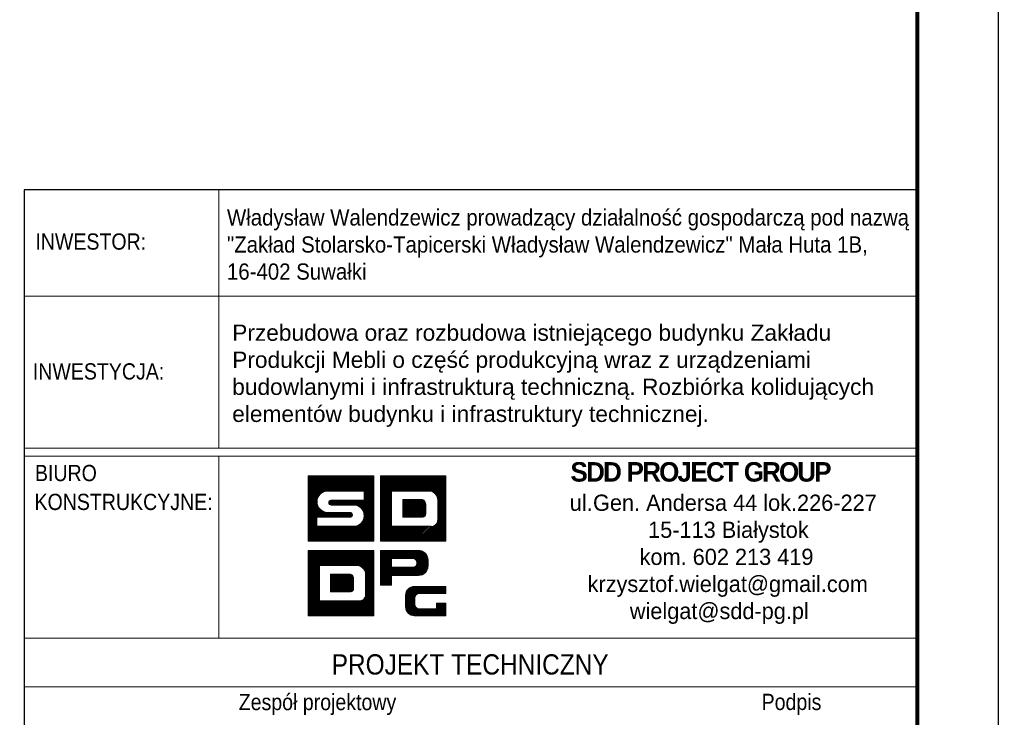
# Model space of a CAD drawing. Header units: millimetres. Extents: x -876 to 136, y 14938 to 15607.
# Tile 29 of 46: x 10 to 131, y 14999 to 15085. Entities that reach past the tile are written whole.
import ezdxf
from ezdxf.enums import TextEntityAlignment as Align

# ---------------------------------------------------------------- set-up
doc = ezdxf.new("R2010")
doc.units = ezdxf.units.MM
doc.header["$LTSCALE"] = 10
for name, color, linetype, lineweight in [('--- widok', 7, 'Continuous', 13), ('_RAMKA', 7, 'Continuous', 35), ('_Tabelka', 7, 'Continuous', 25), ('PS_DIM', 4, 'Continuous', 13)]:
    doc.layers.add(name, color=color, linetype=linetype, lineweight=lineweight)
doc.layers.add('_FORMATKA', color=8, linetype='Continuous', plot=False)
doc.styles.add('gil', font='txt', dxfattribs={"width": 0.9})

# ---------------------------------------------------------------- blocks, each defined once
blk = doc.blocks.new('tabela_rys')
at = {"layer": '_Tabelka', "color": 251, "lineweight": 15}
for p, q in [((45.62, 123.55), (45.62, 91.73)), ((21.62, 110.45), (131.62, 110.45)), ((21.62, 91.73), (131.62, 91.73)), ((21.62, 91.73), (131.62, 91.73)), ((21.62, 91.73), (131.62, 91.73)), ((131.62, 90.73), (21.62, 90.73)), ((45.62, 68.32), (45.62, 90.73)), ((21.62, 68.32), (131.48, 68.32)), ((131.62, 62.32), (21.62, 62.32))]:
    blk.add_line(p, q, dxfattribs=at)
at = {"layer": '_Tabelka', "color": 251, "lineweight": 30}
blk.add_lwpolyline([(131.62, 123.55), (21.62, 123.55), (21.62, 7.77), (131.62, 7.77)], close=True, dxfattribs=at)
at = {"layer": 'PS_DIM', "color": 12, "true_color": 0xc90603}
for p, q in [((56.62, 88.27), (56.68, 88.33)), ((56.62, 88.1), (56.84, 88.33)), ((56.62, 87.93), (57.01, 88.33)), ((56.62, 87.76), (57.18, 88.33)), ((56.62, 87.59), (57.35, 88.33)), ((56.62, 87.43), (57.52, 88.33)), ((56.62, 87.26), (57.69, 88.33)), ((56.62, 87.09), (57.86, 88.33)), ((56.62, 86.92), (58.02, 88.33)), ((56.62, 86.75), (58.19, 88.33)), ((56.62, 86.58), (58.36, 88.33)), ((56.62, 86.42), (58.53, 88.33)), ((56.62, 86.25), (58.7, 88.33)), ((56.62, 86.08), (58.87, 88.33)), ((56.62, 85.91), (59.03, 88.33)), ((56.62, 85.74), (59.2, 88.33)), ((56.62, 85.57), (59.37, 88.33)), ((56.62, 85.41), (59.54, 88.33)), ((56.62, 85.24), (59.71, 88.33)), ((56.62, 85.07), (59.88, 88.33)), ((56.62, 84.9), (60.04, 88.33)), ((56.62, 84.73), (60.21, 88.33)), ((56.62, 88.33), (64.68, 88.33)), ((56.62, 80.27), (56.62, 88.33)), ((58.28, 86.23), (60.38, 88.33)), ((58.6, 86.38), (60.55, 88.33)), ((58.82, 86.43), (60.72, 88.33)), ((59, 86.45), (60.89, 88.33)), ((59.17, 86.45), (61.05, 88.33)), ((59.34, 86.45), (61.22, 88.33)), ((59.51, 86.45), (61.39, 88.33)), ((59.68, 86.45), (61.56, 88.33)), ((59.85, 86.45), (61.73, 88.33)), ((60.01, 86.45), (61.9, 88.33)), ((60.18, 86.45), (62.06, 88.33)), ((60.35, 86.45), (62.23, 88.33)), ((60.52, 86.45), (62.4, 88.33)), ((60.69, 86.45), (62.57, 88.33)), ((60.86, 86.45), (62.74, 88.33)), ((61.02, 86.45), (62.91, 88.33)), ((61.19, 86.45), (63.07, 88.33)), ((61.36, 86.45), (63.24, 88.33)), ((61.53, 86.45), (63.41, 88.33)), ((61.7, 86.45), (63.58, 88.33)), ((61.87, 86.45), (63.75, 88.33)), ((62.04, 86.45), (63.92, 88.33)), ((62.2, 86.45), (64.09, 88.33)), ((62.37, 86.45), (64.25, 88.33)), ((62.54, 86.45), (64.42, 88.33)), ((62.71, 86.45), (64.59, 88.33)), ((62.88, 86.45), (64.68, 88.25)), ((63.05, 86.45), (64.68, 88.08)), ((63.21, 86.45), (64.68, 87.91)), ((63.38, 86.45), (64.68, 87.74)), ((63.51, 86.4), (64.68, 87.58)), ((63.51, 86.23), (64.68, 87.41)), ((64.68, 88.33), (64.68, 80.27)), ((65.5, 88.33), (73.56, 88.33)), ((65.5, 80.27), (65.5, 88.33)), ((65.5, 88.2), (65.63, 88.33)), ((65.5, 88.03), (65.8, 88.33)), ((65.5, 87.86), (65.97, 88.33)), ((65.5, 87.69), (66.14, 88.33)), ((65.5, 87.52), (66.3, 88.33)), ((65.5, 87.35), (66.47, 88.33)), ((65.5, 87.18), (66.64, 88.33)), ((65.5, 87.02), (66.81, 88.33)), ((65.5, 86.85), (66.98, 88.33)), ((65.5, 86.68), (67.15, 88.33)), ((65.5, 86.51), (67.31, 88.33)), ((65.5, 86.34), (67.48, 88.33)), ((65.5, 86.17), (67.65, 88.33)), ((65.5, 86.01), (67.82, 88.33)), ((65.5, 85.84), (67.99, 88.33)), ((65.5, 85.67), (68.16, 88.33)), ((65.5, 85.5), (68.32, 88.33)), ((65.5, 85.33), (68.49, 88.33)), ((65.5, 85.16), (68.66, 88.33)), ((66.95, 86.45), (68.83, 88.33)), ((67.12, 86.45), (69, 88.33)), ((67.28, 86.45), (69.17, 88.33)), ((67.45, 86.45), (69.33, 88.33)), ((67.62, 86.45), (69.5, 88.33)), ((67.79, 86.45), (69.67, 88.33)), ((67.96, 86.45), (69.84, 88.33)), ((68.13, 86.45), (70.01, 88.33)), ((68.29, 86.45), (70.18, 88.33)), ((68.46, 86.45), (70.34, 88.33)), ((68.63, 86.45), (70.51, 88.33)), ((68.8, 86.45), (70.68, 88.33)), ((68.97, 86.45), (70.85, 88.33)), ((69.14, 86.45), (71.02, 88.33)), ((69.31, 86.45), (71.19, 88.33)), ((69.47, 86.45), (71.35, 88.33)), ((69.64, 86.45), (71.52, 88.33)), ((69.81, 86.45), (71.69, 88.33)), ((69.98, 86.45), (71.86, 88.33)), ((70.15, 86.45), (72.03, 88.33)), ((70.32, 86.45), (72.2, 88.33)), ((70.48, 86.45), (72.37, 88.33)), ((70.65, 86.45), (72.53, 88.33)), ((70.82, 86.45), (72.7, 88.33)), ((70.99, 86.45), (72.87, 88.33)), ((71.16, 86.45), (73.04, 88.33)), ((71.33, 86.45), (73.21, 88.33)), ((71.49, 86.45), (73.38, 88.33)), ((71.66, 86.44), (73.54, 88.33)), ((71.79, 86.41), (73.56, 88.18)), ((71.91, 86.36), (73.56, 88.01)), ((72.02, 86.3), (73.56, 87.84)), ((72.12, 86.23), (73.56, 87.67)), ((72.21, 86.15), (73.56, 87.5)), ((72.29, 86.06), (73.56, 87.33)), ((73.56, 88.33), (73.56, 80.27)), ((63.51, 86.45), (59.01, 86.45)), ((62.84, 84.55), (64.68, 86.4)), ((62.94, 84.49), (64.68, 86.23)), ((63.51, 86.07), (64.68, 87.24)), ((63.51, 85.9), (64.68, 87.07)), ((63.51, 85.73), (64.68, 86.9)), ((63.51, 85.56), (64.68, 86.73)), ((63.51, 85.39), (64.68, 86.56)), ((63.51, 85.32), (63.51, 86.45)), ((65.5, 85), (66.88, 86.38)), ((65.5, 84.83), (66.88, 86.21)), ((66.88, 86.45), (66.88, 82.1)), ((71.64, 86.45), (66.88, 86.45)), ((66.88, 86.45), (66.88, 82.1)), ((68.1, 86.45), (66.88, 86.45)), ((71.64, 86.45), (68.43, 86.45)), ((72.36, 85.97), (73.56, 87.17)), ((72.43, 85.86), (73.56, 87)), ((72.48, 85.75), (73.56, 86.83)), ((72.52, 85.62), (73.56, 86.66)), ((72.54, 85.48), (73.56, 86.49)), ((72.55, 85.32), (73.56, 86.32)), ((72.55, 85.15), (73.56, 86.15)), ((56.62, 84.56), (57.91, 85.86)), ((56.62, 84.4), (57.76, 85.54)), ((56.62, 84.23), (57.71, 85.32)), ((56.62, 84.06), (57.69, 85.14)), ((56.62, 83.89), (57.7, 84.98)), ((59.14, 85.07), (59.39, 85.32)), ((59.16, 84.92), (59.56, 85.32)), ((59.22, 84.81), (59.73, 85.32)), ((59.32, 84.74), (59.9, 85.32)), ((59.44, 85.32), (63.51, 85.32)), ((59.47, 84.72), (60.07, 85.32)), ((59.64, 84.72), (60.24, 85.32)), ((59.81, 84.72), (60.41, 85.32)), ((59.97, 84.72), (60.57, 85.32)), ((60.14, 84.72), (60.74, 85.32)), ((60.31, 84.72), (60.91, 85.32)), ((60.48, 84.72), (61.08, 85.32)), ((60.65, 84.72), (61.25, 85.32)), ((60.82, 84.72), (61.42, 85.32)), ((60.98, 84.72), (61.58, 85.32)), ((61.15, 84.72), (61.75, 85.32)), ((61.32, 84.72), (61.92, 85.32)), ((61.49, 84.72), (62.09, 85.32)), ((61.66, 84.72), (62.26, 85.32)), ((61.83, 84.72), (62.43, 85.32)), ((61.99, 84.72), (62.59, 85.32)), ((62.16, 84.72), (62.76, 85.32)), ((62.32, 84.71), (62.93, 85.32)), ((62.47, 84.69), (63.1, 85.32)), ((62.6, 84.66), (63.27, 85.32)), ((62.72, 84.61), (63.44, 85.32)), ((63.04, 84.42), (64.68, 86.06)), ((63.12, 84.34), (64.68, 85.89)), ((63.2, 84.25), (64.68, 85.72)), ((63.28, 84.15), (64.68, 85.55)), ((63.34, 84.05), (64.68, 85.39)), ((63.4, 83.93), (64.68, 85.22)), ((63.44, 83.81), (64.68, 85.05)), ((63.48, 83.68), (64.68, 84.88)), ((65.5, 84.66), (66.88, 86.04)), ((65.5, 84.49), (66.88, 85.87)), ((65.5, 84.32), (66.88, 85.71)), ((65.5, 84.15), (66.88, 85.54)), ((65.5, 83.99), (66.88, 85.37)), ((65.5, 83.82), (66.88, 85.2)), ((65.5, 83.65), (66.88, 85.03)), ((68.24, 85.39), (68.24, 83.22)), ((70.68, 85.39), (68.24, 85.39)), ((68.24, 85.39), (68.24, 83.22)), ((70.68, 85.39), (68.24, 85.39)), ((68.24, 85.38), (68.25, 85.39)), ((68.24, 85.22), (68.42, 85.39)), ((68.24, 85.05), (68.59, 85.39)), ((68.24, 84.88), (68.76, 85.39)), ((68.24, 84.71), (68.93, 85.39)), ((68.24, 84.54), (69.09, 85.39)), ((68.24, 84.37), (69.26, 85.39)), ((68.24, 84.21), (69.43, 85.39)), ((68.24, 84.04), (69.6, 85.39)), ((68.24, 83.87), (69.77, 85.39)), ((68.24, 83.7), (69.94, 85.39)), ((68.24, 83.53), (70.1, 85.39)), ((68.24, 83.36), (70.27, 85.39)), ((68.27, 83.22), (70.44, 85.39)), ((68.43, 83.22), (70.61, 85.39)), ((68.6, 83.22), (70.75, 85.36)), ((68.77, 83.22), (70.85, 85.3)), ((68.94, 83.22), (70.94, 85.22)), ((69.11, 83.22), (71.01, 85.12)), ((69.28, 83.22), (71.06, 85)), ((72.55, 84.98), (73.56, 85.99)), ((72.55, 84.81), (73.56, 85.82)), ((72.55, 84.64), (73.56, 85.65)), ((72.55, 84.47), (73.56, 85.48)), ((72.55, 82.89), (72.55, 85.32)), ((72.55, 82.89), (72.55, 85.32)), ((72.55, 84.3), (73.56, 85.31)), ((72.55, 84.14), (73.56, 85.14)), ((72.55, 83.97), (73.56, 84.98)), ((56.62, 83.72), (57.73, 84.83)), ((56.62, 83.55), (57.77, 84.7)), ((56.62, 83.39), (57.81, 84.58)), ((56.62, 83.22), (57.87, 84.47)), ((56.62, 83.05), (57.94, 84.37)), ((56.62, 82.88), (58.01, 84.28)), ((56.62, 82.71), (58.09, 84.19)), ((56.62, 82.54), (58.18, 84.11)), ((56.62, 82.38), (58.28, 84.04)), ((56.62, 82.21), (58.39, 83.98)), ((57.8, 83.22), (58.5, 83.92)), ((57.97, 83.22), (58.62, 83.88)), ((58.14, 83.22), (58.76, 83.84)), ((58.31, 83.22), (58.91, 83.82)), ((58.47, 83.22), (59.07, 83.82)), ((58.64, 83.22), (59.24, 83.82)), ((58.81, 83.22), (59.41, 83.82)), ((58.98, 83.22), (59.58, 83.82)), ((59.01, 83.82), (61.76, 83.82)), ((59.15, 83.22), (59.75, 83.82)), ((59.32, 83.22), (59.92, 83.82)), ((62.19, 84.72), (59.44, 84.72)), ((59.48, 83.22), (60.08, 83.82)), ((59.65, 83.22), (60.25, 83.82)), ((59.82, 83.22), (60.42, 83.82)), ((59.99, 83.22), (60.59, 83.82)), ((60.16, 83.22), (60.76, 83.82)), ((60.33, 83.22), (60.93, 83.82)), ((60.49, 83.22), (61.09, 83.82)), ((60.66, 83.22), (61.26, 83.82)), ((60.83, 83.22), (61.43, 83.82)), ((61, 83.22), (61.6, 83.82)), ((61.07, 80.27), (64.68, 83.87)), ((61.17, 83.22), (61.77, 83.82)), ((61.24, 80.27), (64.68, 83.7)), ((61.34, 83.22), (61.9, 83.79)), ((61.5, 83.22), (61.99, 83.71)), ((63.15, 82.51), (64.68, 84.04)), ((63.42, 82.95), (64.68, 84.21)), ((63.49, 83.18), (64.68, 84.38)), ((63.5, 83.53), (64.68, 84.71)), ((63.51, 83.37), (64.68, 84.54)), ((65.5, 83.48), (66.88, 84.86)), ((65.5, 83.31), (66.88, 84.7)), ((65.5, 83.14), (66.88, 84.53)), ((65.5, 82.98), (66.88, 84.36)), ((65.5, 82.81), (66.88, 84.19)), ((65.5, 82.64), (66.88, 84.02)), ((65.5, 82.47), (66.88, 83.85)), ((65.5, 82.3), (66.88, 83.69)), ((69.44, 83.22), (71.08, 84.85)), ((69.61, 83.22), (71.08, 84.68)), ((69.78, 83.22), (71.08, 84.52)), ((69.95, 83.22), (71.08, 84.35)), ((70.12, 83.22), (71.08, 84.18)), ((70.29, 83.22), (71.08, 84.01)), ((70.45, 83.22), (71.08, 83.84)), ((70.62, 83.22), (71.08, 83.67)), ((71.08, 83.62), (71.08, 84.83)), ((71.08, 83.62), (71.08, 84.83)), ((72.54, 82.78), (73.56, 83.8)), ((72.55, 83.8), (73.56, 84.81)), ((72.55, 83.63), (73.56, 84.64)), ((72.55, 83.46), (73.56, 84.47)), ((72.55, 83.29), (73.56, 84.3)), ((72.55, 83.13), (73.56, 84.13)), ((72.55, 82.96), (73.56, 83.97)), ((56.62, 82.04), (57.69, 83.12)), ((56.62, 81.87), (57.69, 82.95)), ((56.62, 81.7), (57.69, 82.78)), ((56.62, 81.53), (57.69, 82.61)), ((61.76, 83.22), (57.69, 83.22)), ((57.69, 83.22), (57.69, 82.1)), ((60.91, 80.27), (63.09, 82.45)), ((61.41, 80.27), (64.68, 83.53)), ((61.58, 80.27), (64.68, 83.37)), ((61.67, 83.22), (62.05, 83.6)), ((61.75, 80.27), (64.68, 83.2)), ((61.86, 83.24), (62.05, 83.43)), ((61.92, 80.27), (64.68, 83.03)), ((62.08, 80.27), (64.68, 82.86)), ((62.25, 80.27), (64.68, 82.69)), ((62.42, 80.27), (64.68, 82.52)), ((65.5, 82.13), (66.88, 83.52)), ((65.5, 81.96), (66.88, 83.35)), ((65.5, 81.8), (66.88, 83.18)), ((65.5, 81.63), (66.88, 83.01)), ((65.5, 81.46), (66.88, 82.84)), ((65.5, 81.29), (66.88, 82.68)), ((65.5, 81.12), (66.88, 82.51)), ((68.24, 83.22), (70.68, 83.22)), ((68.24, 83.22), (70.68, 83.22)), ((70.36, 80.27), (73.56, 83.46)), ((70.53, 80.27), (73.56, 83.29)), ((70.7, 80.27), (73.56, 83.12)), ((70.81, 83.24), (71.06, 83.48)), ((70.87, 80.27), (73.56, 82.96)), ((71.04, 80.27), (73.56, 82.79)), ((71.21, 80.27), (73.56, 82.62)), ((71.37, 80.27), (73.56, 82.45)), ((72.47, 82.54), (73.56, 83.63)), ((56.62, 81.36), (57.69, 82.44)), ((56.62, 81.2), (57.69, 82.27)), ((56.62, 81.03), (57.69, 82.1)), ((56.62, 80.86), (57.85, 82.1)), ((56.62, 80.69), (58.02, 82.1)), ((56.62, 80.52), (58.19, 82.1)), ((56.62, 80.35), (58.36, 82.1)), ((56.7, 80.27), (58.53, 82.1)), ((56.86, 80.27), (58.7, 82.1)), ((57.03, 80.27), (58.86, 82.1)), ((57.2, 80.27), (59.03, 82.1)), ((57.37, 80.27), (59.2, 82.1)), ((57.54, 80.27), (59.37, 82.1)), ((57.69, 82.1), (62.19, 82.1)), ((57.71, 80.27), (59.54, 82.1)), ((57.87, 80.27), (59.71, 82.1)), ((58.04, 80.27), (59.87, 82.1)), ((58.21, 80.27), (60.04, 82.1)), ((58.38, 80.27), (60.21, 82.1)), ((58.55, 80.27), (60.38, 82.1)), ((58.72, 80.27), (60.55, 82.1)), ((58.89, 80.27), (60.72, 82.1)), ((59.05, 80.27), (60.88, 82.1)), ((59.22, 80.27), (61.05, 82.1)), ((59.39, 80.27), (61.22, 82.1)), ((59.56, 80.27), (61.39, 82.1)), ((59.73, 80.27), (61.56, 82.1)), ((59.9, 80.27), (61.73, 82.1)), ((60.06, 80.27), (61.89, 82.1)), ((60.23, 80.27), (62.06, 82.1)), ((60.4, 80.27), (62.23, 82.1)), ((60.57, 80.27), (62.42, 82.12)), ((60.74, 80.27), (62.65, 82.18)), ((62.59, 80.27), (64.68, 82.36)), ((62.76, 80.27), (64.68, 82.19)), ((62.93, 80.27), (64.68, 82.02)), ((63.09, 80.27), (64.68, 81.85)), ((63.26, 80.27), (64.68, 81.68)), ((63.43, 80.27), (64.68, 81.51)), ((63.6, 80.27), (64.68, 81.35)), ((65.5, 80.95), (66.88, 82.34)), ((65.5, 80.79), (66.88, 82.17)), ((65.5, 80.62), (66.98, 82.1)), ((65.5, 80.45), (67.14, 82.1)), ((65.5, 80.28), (67.31, 82.1)), ((65.65, 80.27), (67.48, 82.1)), ((65.82, 80.27), (67.65, 82.1)), ((65.99, 80.27), (67.82, 82.1)), ((66.15, 80.27), (67.99, 82.1)), ((66.32, 80.27), (68.15, 82.1)), ((66.49, 80.27), (68.32, 82.1)), ((66.66, 80.27), (68.49, 82.1)), ((66.83, 80.27), (68.66, 82.1)), ((66.88, 82.1), (71.64, 82.1)), ((66.88, 82.1), (71.64, 82.1)), ((67, 80.27), (68.83, 82.1)), ((67.17, 80.27), (69, 82.1)), ((67.33, 80.27), (69.16, 82.1)), ((67.5, 80.27), (69.33, 82.1)), ((67.67, 80.27), (69.5, 82.1)), ((67.84, 80.27), (69.67, 82.1)), ((68.01, 80.27), (69.84, 82.1)), ((68.18, 80.27), (70.01, 82.1)), ((68.34, 80.27), (70.17, 82.1)), ((68.51, 80.27), (70.34, 82.1)), ((68.68, 80.27), (70.51, 82.1)), ((68.85, 80.27), (70.68, 82.1)), ((69.02, 80.27), (70.85, 82.1)), ((69.19, 80.27), (71.02, 82.1)), ((69.35, 80.27), (71.19, 82.1)), ((69.52, 80.27), (71.35, 82.1)), ((69.69, 80.27), (71.52, 82.1)), ((69.86, 80.27), (71.69, 82.09)), ((70.03, 80.27), (71.86, 82.1)), ((70.2, 80.27), (72.11, 82.17)), ((71.54, 80.27), (73.56, 82.28)), ((71.71, 80.27), (73.56, 82.11)), ((71.88, 80.27), (73.56, 81.95)), ((72.05, 80.27), (73.56, 81.78)), ((72.22, 80.27), (73.56, 81.61)), ((72.38, 80.27), (73.56, 81.44)), ((72.55, 80.27), (73.56, 81.27)), ((64.68, 80.27), (56.62, 80.27)), ((63.77, 80.27), (64.68, 81.18)), ((63.94, 80.27), (64.68, 81.01)), ((64.1, 80.27), (64.68, 80.84)), ((64.27, 80.27), (64.68, 80.67)), ((64.44, 80.27), (64.68, 80.5)), ((64.61, 80.27), (64.68, 80.33)), ((73.56, 80.27), (65.5, 80.27)), ((72.72, 80.27), (73.56, 81.1)), ((72.89, 80.27), (73.56, 80.93)), ((73.06, 80.27), (73.56, 80.77)), ((73.23, 80.27), (73.56, 80.6)), ((73.4, 80.27), (73.56, 80.43)), ((56.62, 79.14), (64.68, 79.14)), ((56.62, 71.08), (56.62, 79.14)), ((56.62, 79.14), (64.68, 79.14)), ((56.62, 71.08), (56.62, 79.14)), ((56.62, 79.01), (56.75, 79.14)), ((56.62, 78.84), (56.92, 79.14)), ((56.62, 78.67), (57.09, 79.14)), ((56.62, 78.5), (57.25, 79.14)), ((56.62, 78.33), (57.42, 79.14)), ((56.62, 78.17), (57.59, 79.14)), ((56.62, 78), (57.76, 79.14)), ((56.62, 77.83), (57.93, 79.14)), ((56.62, 77.66), (58.1, 79.14)), ((56.62, 77.49), (58.27, 79.14)), ((56.62, 77.32), (58.43, 79.14)), ((56.62, 77.16), (58.6, 79.14)), ((56.62, 76.99), (58.77, 79.14)), ((56.62, 76.82), (58.94, 79.14)), ((56.62, 76.65), (59.11, 79.14)), ((56.62, 76.48), (59.28, 79.14)), ((56.62, 76.31), (59.44, 79.14)), ((56.62, 76.15), (59.61, 79.14)), ((56.62, 75.98), (59.78, 79.14)), ((58.07, 77.26), (59.95, 79.14)), ((58.24, 77.26), (60.12, 79.14)), ((58.4, 77.26), (60.29, 79.14)), ((58.57, 77.26), (60.45, 79.14)), ((58.74, 77.26), (60.62, 79.14)), ((58.91, 77.26), (60.79, 79.14)), ((59.08, 77.26), (60.96, 79.14)), ((59.25, 77.26), (61.13, 79.14)), ((59.41, 77.26), (61.3, 79.14)), ((59.58, 77.26), (61.46, 79.14)), ((59.75, 77.26), (61.63, 79.14)), ((59.92, 77.26), (61.8, 79.14)), ((60.09, 77.26), (61.97, 79.14)), ((60.26, 77.26), (62.14, 79.14)), ((60.42, 77.26), (62.31, 79.14)), ((60.59, 77.26), (62.47, 79.14)), ((60.76, 77.26), (62.64, 79.14)), ((60.93, 77.26), (62.81, 79.14)), ((61.1, 77.26), (62.98, 79.14)), ((61.27, 77.26), (63.15, 79.14)), ((61.44, 77.26), (63.32, 79.14)), ((61.6, 77.26), (63.48, 79.14)), ((61.77, 77.26), (63.65, 79.14)), ((61.94, 77.26), (63.82, 79.14)), ((62.11, 77.26), (63.99, 79.14)), ((62.28, 77.26), (64.16, 79.14)), ((62.45, 77.26), (64.33, 79.14)), ((62.61, 77.26), (64.5, 79.14)), ((62.78, 77.26), (64.66, 79.14)), ((62.91, 77.22), (64.68, 78.99)), ((63.03, 77.17), (64.68, 78.82)), ((64.68, 79.14), (64.68, 71.08)), ((64.68, 79.14), (64.68, 71.08)), ((63.14, 77.11), (64.68, 78.65)), ((63.24, 77.04), (64.68, 78.48)), ((63.33, 76.96), (64.68, 78.31)), ((63.41, 76.88), (64.68, 78.15)), ((63.48, 76.78), (64.68, 77.98)), ((63.55, 76.67), (64.68, 77.81)), ((63.6, 76.56), (64.68, 77.64)), ((56.62, 75.81), (58, 77.19)), ((56.62, 75.64), (58, 77.02)), ((56.62, 75.47), (58, 76.86)), ((56.62, 75.3), (58, 76.69)), ((56.62, 75.13), (58, 76.52)), ((58, 77.26), (58, 72.91)), ((62.76, 77.26), (58, 77.26)), ((58, 77.26), (58, 72.91)), ((62.76, 77.26), (58, 77.26)), ((58, 77.26), (58, 72.91)), ((62.76, 77.26), (58, 77.26)), ((63.64, 76.43), (64.68, 77.47)), ((63.66, 76.29), (64.68, 77.3)), ((63.67, 76.13), (64.68, 77.14)), ((63.67, 75.96), (64.68, 76.97)), ((63.67, 75.79), (64.68, 76.8)), ((63.67, 75.62), (64.68, 76.63)), ((63.67, 75.45), (64.68, 76.46)), ((56.62, 74.97), (58, 76.35)), ((56.62, 74.8), (58, 76.18)), ((56.62, 74.63), (58, 76.01)), ((56.62, 74.46), (58, 75.85)), ((56.62, 74.29), (58, 75.68)), ((56.62, 74.12), (58, 75.51)), ((56.62, 73.96), (58, 75.34)), ((59.36, 76.21), (59.36, 74.03)), ((61.8, 76.21), (59.36, 76.21)), ((59.36, 76.2), (59.37, 76.21)), ((59.36, 76.03), (59.54, 76.21)), ((59.36, 75.86), (59.71, 76.21)), ((59.36, 75.69), (59.88, 76.21)), ((59.36, 75.52), (60.05, 76.21)), ((59.36, 75.36), (60.21, 76.21)), ((59.36, 75.19), (60.38, 76.21)), ((59.36, 75.02), (60.55, 76.21)), ((59.36, 74.85), (60.72, 76.21)), ((59.36, 74.68), (60.89, 76.21)), ((59.36, 74.51), (61.06, 76.21)), ((59.36, 74.35), (61.22, 76.21)), ((59.36, 74.18), (61.39, 76.21)), ((59.36, 76.21), (59.36, 74.03)), ((61.8, 76.21), (59.36, 76.21)), ((59.36, 76.21), (59.36, 74.03)), ((61.8, 76.21), (59.36, 76.21)), ((59.39, 74.03), (61.56, 76.21)), ((59.55, 74.03), (61.73, 76.21)), ((59.72, 74.03), (61.87, 76.18)), ((59.89, 74.03), (61.97, 76.11)), ((60.06, 74.03), (62.06, 76.03)), ((60.23, 74.03), (62.13, 75.93)), ((60.4, 74.03), (62.18, 75.81)), ((60.56, 74.03), (62.2, 75.66)), ((60.73, 74.03), (62.2, 75.5)), ((60.9, 74.03), (62.2, 75.33)), ((62.2, 74.43), (62.2, 75.64)), ((62.2, 74.43), (62.2, 75.64)), ((62.2, 74.43), (62.2, 75.64)), ((63.67, 75.29), (64.68, 76.29)), ((63.67, 73.7), (63.67, 76.13)), ((63.67, 73.7), (63.67, 76.13)), ((63.67, 73.7), (63.67, 76.13)), ((63.67, 75.12), (64.68, 76.13)), ((63.67, 74.95), (64.68, 75.96)), ((63.67, 74.78), (64.68, 75.79)), ((63.67, 74.61), (64.68, 75.62)), ((63.67, 74.44), (64.68, 75.45)), ((63.67, 74.28), (64.68, 75.28)), ((56.62, 73.79), (58, 75.17)), ((56.62, 73.62), (58, 75)), ((56.62, 73.45), (58, 74.84)), ((56.62, 73.28), (58, 74.67)), ((56.62, 73.11), (58, 74.5)), ((56.62, 72.95), (58, 74.33)), ((56.62, 72.78), (58, 74.16)), ((56.62, 72.61), (58, 73.99)), ((59.36, 74.03), (61.8, 74.03)), ((59.36, 74.03), (61.8, 74.03)), ((59.36, 74.03), (61.8, 74.03)), ((61.07, 74.03), (62.2, 75.16)), ((61.24, 74.03), (62.2, 74.99)), ((61.41, 74.03), (62.2, 74.82)), ((61.48, 71.08), (64.68, 74.27)), ((61.57, 74.03), (62.2, 74.65)), ((61.65, 71.08), (64.68, 74.1)), ((61.74, 74.03), (62.2, 74.49)), ((61.93, 74.05), (62.18, 74.29)), ((63.59, 73.35), (64.68, 74.44)), ((63.66, 73.59), (64.68, 74.61)), ((63.67, 74.11), (64.68, 75.12)), ((63.67, 73.94), (64.68, 74.95)), ((63.67, 73.77), (64.68, 74.78)), ((56.62, 72.44), (58, 73.82)), ((56.62, 72.27), (58, 73.66)), ((56.62, 72.1), (58, 73.49)), ((56.62, 71.94), (58, 73.32)), ((56.62, 71.77), (58, 73.15)), ((56.62, 71.6), (58, 72.98)), ((56.62, 71.43), (58.1, 72.91)), ((56.62, 71.26), (58.26, 72.91)), ((56.62, 71.09), (58.43, 72.91)), ((56.77, 71.08), (58.6, 72.91)), ((56.94, 71.08), (58.77, 72.91)), ((57.11, 71.08), (58.94, 72.91)), ((57.27, 71.08), (59.11, 72.91)), ((57.44, 71.08), (59.27, 72.91)), ((57.61, 71.08), (59.44, 72.91)), ((57.78, 71.08), (59.61, 72.91)), ((57.95, 71.08), (59.78, 72.91)), ((58, 72.91), (62.76, 72.91)), ((58, 72.91), (62.76, 72.91)), ((58, 72.91), (62.76, 72.91)), ((58.12, 71.08), (59.95, 72.91)), ((58.28, 71.08), (60.12, 72.91)), ((58.45, 71.08), (60.28, 72.91)), ((58.62, 71.08), (60.45, 72.91)), ((58.79, 71.08), (60.62, 72.91)), ((58.96, 71.08), (60.79, 72.91)), ((59.13, 71.08), (60.96, 72.91)), ((59.3, 71.08), (61.13, 72.91)), ((59.46, 71.08), (61.29, 72.91)), ((59.63, 71.08), (61.46, 72.91)), ((59.8, 71.08), (61.63, 72.91)), ((59.97, 71.08), (61.8, 72.91)), ((60.14, 71.08), (61.97, 72.91)), ((60.31, 71.08), (62.14, 72.91)), ((60.47, 71.08), (62.3, 72.91)), ((60.64, 71.08), (62.47, 72.91)), ((60.81, 71.08), (62.64, 72.91)), ((60.98, 71.08), (62.81, 72.9)), ((61.15, 71.08), (62.98, 72.91)), ((61.32, 71.08), (63.22, 72.99)), ((61.82, 71.08), (64.68, 73.94)), ((61.99, 71.08), (64.68, 73.77)), ((62.16, 71.08), (64.68, 73.6)), ((62.33, 71.08), (64.68, 73.43)), ((62.49, 71.08), (64.68, 73.26)), ((62.66, 71.08), (64.68, 73.09)), ((62.83, 71.08), (64.68, 72.93)), ((63, 71.08), (64.68, 72.76)), ((63.17, 71.08), (64.68, 72.59)), ((63.34, 71.08), (64.68, 72.42)), ((63.5, 71.08), (64.68, 72.25)), ((63.67, 71.08), (64.68, 72.08)), ((63.84, 71.08), (64.68, 71.92)), ((64.01, 71.08), (64.68, 71.75)), ((64.18, 71.08), (64.68, 71.58)), ((64.68, 71.08), (56.62, 71.08)), ((64.68, 71.08), (56.62, 71.08)), ((64.35, 71.08), (64.68, 71.41)), ((64.51, 71.08), (64.68, 71.24))]:
    blk.add_line(p, q, dxfattribs=at)
at = {"layer": 'PS_DIM', "color": 18, "true_color": 0x000000}
for p, q in [((65.5, 79.11), (65.53, 79.14)), ((65.5, 78.95), (65.69, 79.14)), ((65.5, 78.79), (65.85, 79.14)), ((65.5, 78.63), (66.01, 79.14)), ((65.5, 78.47), (66.17, 79.14)), ((65.5, 78.31), (66.33, 79.14)), ((65.5, 78.15), (66.49, 79.14)), ((65.5, 77.99), (66.65, 79.14)), ((65.5, 77.83), (66.81, 79.14)), ((65.5, 77.67), (66.97, 79.14)), ((65.5, 77.51), (67.13, 79.14)), ((65.5, 77.35), (67.29, 79.14)), ((65.5, 77.19), (67.45, 79.14)), ((65.5, 77.03), (67.61, 79.14)), ((65.5, 76.87), (67.77, 79.14)), ((65.5, 79.14), (65.5, 74.87)), ((70.17, 79.14), (65.5, 79.14)), ((66.92, 78.12), (67.93, 79.14)), ((67.08, 78.12), (68.09, 79.14)), ((67.23, 78.12), (68.25, 79.14)), ((67.39, 78.12), (68.41, 79.14)), ((67.55, 78.12), (68.57, 79.14)), ((67.71, 78.12), (68.73, 79.14)), ((67.87, 78.12), (68.89, 79.14)), ((68.03, 78.12), (69.05, 79.14)), ((68.19, 78.12), (69.21, 79.14)), ((68.35, 78.12), (69.37, 79.14)), ((68.51, 78.12), (69.53, 79.14)), ((68.67, 78.12), (69.69, 79.14)), ((68.83, 78.12), (69.85, 79.14)), ((68.99, 78.12), (70.01, 79.14)), ((69.15, 78.12), (70.17, 79.14)), ((69.31, 78.12), (70.32, 79.13)), ((69.47, 78.12), (70.45, 79.11)), ((69.62, 78.11), (70.58, 79.07)), ((69.74, 78.07), (70.69, 79.02)), ((69.83, 78), (70.79, 78.96)), ((69.9, 77.91), (70.89, 78.9)), ((69.96, 77.81), (70.97, 78.83)), ((65.5, 76.71), (66.86, 78.07)), ((65.5, 76.55), (66.86, 77.91)), ((65.5, 76.39), (66.86, 77.75)), ((66.86, 78.12), (66.86, 77.06)), ((69.51, 78.12), (66.86, 78.12)), ((68.84, 76.05), (71.24, 78.46)), ((69, 76.05), (71.29, 78.34)), ((69.16, 76.05), (71.33, 78.22)), ((69.32, 76.05), (71.35, 78.08)), ((69.48, 76.05), (71.36, 77.93)), ((69.64, 76.05), (71.36, 77.77)), ((69.8, 76.05), (71.36, 77.61)), ((69.91, 77.28), (71.19, 78.56)), ((69.98, 77.67), (71.05, 78.74)), ((69.98, 77.52), (71.13, 78.66)), ((69.99, 77.54), (69.99, 77.65)), ((71.36, 77.23), (71.36, 77.95)), ((65.5, 76.23), (66.86, 77.59)), ((65.5, 76.07), (66.86, 77.43)), ((65.5, 75.91), (66.86, 77.27)), ((65.5, 75.75), (66.86, 77.11)), ((65.5, 75.59), (66.97, 77.06)), ((65.5, 75.43), (67.13, 77.06)), ((65.5, 75.27), (67.29, 77.06)), ((65.5, 75.11), (67.45, 77.06)), ((65.5, 74.95), (67.61, 77.06)), ((65.58, 74.87), (67.77, 77.06)), ((66.86, 77.06), (69.51, 77.06)), ((66.92, 76.05), (67.93, 77.06)), ((67.08, 76.05), (68.09, 77.06)), ((67.24, 76.05), (68.25, 77.06)), ((67.4, 76.05), (68.41, 77.06)), ((67.56, 76.05), (68.57, 77.06)), ((67.72, 76.05), (68.73, 77.06)), ((67.88, 76.05), (68.89, 77.06)), ((68.04, 76.05), (69.05, 77.06)), ((68.2, 76.05), (69.21, 77.06)), ((68.36, 76.05), (69.37, 77.06)), ((68.52, 76.05), (69.53, 77.06)), ((68.68, 76.05), (69.77, 77.14)), ((69.96, 76.05), (71.36, 77.45)), ((70.12, 76.05), (71.36, 77.29)), ((70.28, 76.05), (71.35, 77.12)), ((70.48, 76.09), (71.32, 76.93)), ((70.75, 76.2), (71.21, 76.66)), ((65.74, 74.87), (66.86, 75.99)), ((65.9, 74.87), (66.86, 75.83)), ((66.06, 74.87), (66.86, 75.67)), ((66.22, 74.87), (66.86, 75.51)), ((66.38, 74.87), (66.86, 75.35)), ((66.54, 74.87), (66.86, 75.19)), ((66.86, 74.87), (66.86, 76.05)), ((66.86, 76.05), (70.17, 76.05)), ((65.5, 74.87), (66.86, 74.87)), ((66.7, 74.87), (66.86, 75.03)), ((68.6, 73.62), (69.68, 74.7)), ((68.6, 73.45), (69.85, 74.7)), ((68.6, 73.28), (70.02, 74.7)), ((68.6, 73.11), (70.19, 74.7)), ((68.6, 72.94), (70.36, 74.7)), ((68.6, 72.77), (70.53, 74.7)), ((68.6, 72.61), (70.69, 74.7)), ((68.6, 72.44), (70.86, 74.7)), ((68.61, 73.8), (69.5, 74.69)), ((68.69, 74.04), (69.26, 74.61)), ((73.56, 74.7), (69.7, 74.7)), ((70.14, 73.82), (71.03, 74.7)), ((70.33, 73.83), (71.2, 74.7)), ((70.5, 73.83), (71.37, 74.7)), ((70.67, 73.83), (71.54, 74.7)), ((70.83, 73.83), (71.7, 74.7)), ((71, 73.83), (71.87, 74.7)), ((71.17, 73.83), (72.04, 74.7)), ((71.34, 73.83), (72.21, 74.7)), ((71.51, 73.83), (72.38, 74.7)), ((71.68, 73.83), (72.55, 74.7)), ((71.85, 73.83), (72.71, 74.7)), ((72.01, 73.83), (72.88, 74.7)), ((72.18, 73.83), (73.05, 74.7)), ((72.35, 73.83), (73.22, 74.7)), ((72.52, 73.83), (73.39, 74.7)), ((72.69, 73.83), (73.56, 74.7)), ((72.86, 73.83), (73.56, 74.54)), ((73.02, 73.83), (73.56, 74.37)), ((73.19, 73.83), (73.56, 74.2)), ((73.36, 73.83), (73.56, 74.03)), ((73.56, 73.83), (73.56, 74.7)), ((68.6, 73.6), (68.6, 72.18)), ((68.6, 72.27), (69.74, 73.42)), ((68.6, 72.1), (69.73, 73.23)), ((68.62, 71.95), (69.73, 73.06)), ((68.65, 71.82), (69.73, 72.9)), ((69.73, 72.49), (69.73, 73.28)), ((70.28, 73.83), (73.56, 73.83)), ((73.53, 73.83), (73.56, 73.87)), ((68.7, 71.7), (69.73, 72.73)), ((68.76, 71.59), (69.73, 72.56)), ((68.83, 71.5), (69.74, 72.4)), ((68.91, 71.41), (69.77, 72.27)), ((69, 71.33), (69.84, 72.16)), ((69.1, 71.25), (69.92, 72.07)), ((69.2, 71.19), (70.02, 72)), ((69.32, 71.14), (70.14, 71.96)), ((69.45, 71.1), (70.29, 71.94)), ((69.6, 71.08), (70.45, 71.94)), ((69.76, 71.08), (70.62, 71.94)), ((69.93, 71.08), (70.79, 71.94)), ((70.1, 71.08), (70.96, 71.94)), ((70.27, 71.08), (71.13, 71.94)), ((72.4, 71.94), (70.28, 71.94)), ((70.44, 71.08), (71.3, 71.94)), ((70.6, 71.08), (71.46, 71.94)), ((70.77, 71.08), (71.63, 71.94)), ((70.94, 71.08), (71.8, 71.94)), ((71.11, 71.08), (71.97, 71.94)), ((71.28, 71.08), (72.14, 71.94)), ((71.45, 71.08), (72.31, 71.94)), ((71.61, 71.08), (73.16, 72.62)), ((71.78, 71.08), (73.32, 72.62)), ((71.95, 71.08), (73.49, 72.62)), ((72.12, 71.08), (73.56, 72.52)), ((72.29, 71.08), (73.56, 72.35)), ((72.4, 72.54), (72.48, 72.62)), ((72.4, 72.37), (72.65, 72.62)), ((72.4, 72.2), (72.82, 72.62)), ((72.4, 72.03), (72.99, 72.62)), ((73.56, 72.62), (72.4, 72.62)), ((72.4, 72.62), (72.4, 71.94)), ((72.46, 71.08), (73.56, 72.18)), ((72.62, 71.08), (73.56, 72.01)), ((72.79, 71.08), (73.56, 71.84)), ((72.96, 71.08), (73.56, 71.68)), ((73.56, 71.08), (73.56, 72.62)), ((69.7, 71.08), (73.56, 71.08)), ((73.13, 71.08), (73.56, 71.51)), ((73.3, 71.08), (73.56, 71.34)), ((73.47, 71.08), (73.56, 71.17))]:
    blk.add_line(p, q, dxfattribs=at)
at = {"layer": 'PS_DIM', "color": 12, "true_color": 0xc90603}
for centre, radius, start, end in [((59.01, 85.13), 1.31, 90, 270), ((71.43, 85.34), 1.12, 358.8688, 78.9457), ((71.43, 85.34), 1.12, 358.8688, 78.9457), ((59.44, 85.02), 0.3, 90, 270), ((70.48, 84.83), 0.597, 360, 70.5288), ((70.48, 84.83), 0.597, 360, 70.5288), ((61.76, 83.52), 0.3, 270, 90), ((62.19, 83.41), 1.31, 270, 90), ((70.68, 83.62), 0.398, 270, 360), ((70.68, 83.62), 0.398, 270, 0), ((71.75, 82.9), 0.806, 262.7652, 359.6781), ((71.75, 82.9), 0.806, 262.7652, 359.6781), ((62.55, 76.16), 1.12, 358.8688, 78.9457), ((62.55, 76.16), 1.12, 358.8688, 78.9457), ((62.55, 76.16), 1.12, 358.8688, 78.9457), ((61.6, 75.64), 0.597, 360, 70.5288), ((61.6, 75.64), 0.597, 360, 70.5288), ((61.6, 75.64), 0.597, 360, 70.5288), ((61.8, 74.43), 0.398, 270, 360), ((61.8, 74.43), 0.398, 270, 360), ((61.8, 74.43), 0.398, 270, 0), ((62.87, 73.71), 0.806, 262.7652, 359.6781), ((62.87, 73.71), 0.806, 262.7652, 359.6781), ((62.87, 73.71), 0.806, 262.7652, 359.6781)]:
    blk.add_arc(centre, radius, start, end, dxfattribs=at)
at = {"layer": 'PS_DIM', "color": 18, "true_color": 0x000000}
for centre, radius, start, end in [((70.17, 77.95), 1.19, 0, 90), ((69.51, 77.65), 0.475, 0, 89.972), ((69.51, 77.54), 0.475, 270, 0), ((70.17, 77.23), 1.19, 270, 0), ((69.7, 73.6), 1.1, 90, 180), ((70.28, 73.28), 0.55, 90, 180), ((69.7, 72.18), 1.1, 180, 270), ((70.28, 72.49), 0.55, 180, 270)]:
    blk.add_arc(centre, radius, start, end, dxfattribs=at)
at = {"layer": '--- widok', "ltscale": 0.5, "insert": (47.25, 106.96, 0.43), "char_height": 2, "width": 80.3878, "attachment_point": 1}
blk.add_mtext('{\\fArial|b0|i0|c238|p34;\\C0;Prze\\fArial|b0|i0|c0|p34;b\\fArial|b0|i0|c238|p34;u\\fArial|b0|i0|c0|p34;dowa o\\fArial|b0|i0|c238|p34;r\\fArial|b0|i0|c0|p34;a\\fArial|b0|i0|c238|p34;z\\fArial|b0|i0|c0|p34; \\fArial|b0|i0|c238|p34;r\\fArial|b0|i0|c0|p34;o\\fArial|b0|i0|c238|p34;z\\fArial|b0|i0|c0|p34;b\\fArial|b0|i0|c238|p34;u\\fArial|b0|i0|c0|p34;dowa \\fArial|b0|i0|c238|p34;ist\\fArial|b0|i0|c0|p34;n\\fArial|b0|i0|c238|p34;ieją\\fArial|b0|i0|c0|p34;c\\fArial|b0|i0|c238|p34;eg\\fArial|b0|i0|c0|p34;o b\\fArial|b0|i0|c238|p34;u\\fArial|b0|i0|c0|p34;d\\fArial|b0|i0|c238|p34;y\\fArial|b0|i0|c0|p34;n\\fArial|b0|i0|c238|p34;ku\\fArial|b0|i0|c0|p34; \\fArial|b0|i0|c238|p34;Z\\fArial|b0|i0|c0|p34;a\\fArial|b0|i0|c238|p34;kł\\fArial|b0|i0|c0|p34;ad\\fArial|b0|i0|c238|p34;u\\fArial|b0|i0|c0|p34; \\fArial|b0|i0|c238|p34;Pr\\fArial|b0|i0|c0|p34;od\\fArial|b0|i0|c238|p34;uk\\fArial|b0|i0|c0|p34;c\\fArial|b0|i0|c238|p34;ji\\fArial|b0|i0|c0|p34; \\fArial|b0|i0|c238|p34;Me\\fArial|b0|i0|c0|p34;b\\fArial|b0|i0|c238|p34;li\\fArial|b0|i0|c0|p34; o c\\fArial|b0|i0|c238|p34;zęść\\fArial|b0|i0|c0|p34; \\fArial|b0|i0|c238|p34;pr\\fArial|b0|i0|c0|p34;od\\fArial|b0|i0|c238|p34;uk\\fArial|b0|i0|c0|p34;c\\fArial|b0|i0|c238|p34;yj\\fArial|b0|i0|c0|p34;n\\fArial|b0|i0|c238|p34;ą\\fArial|b0|i0|c0|p34; w\\fArial|b0|i0|c238|p34;r\\fArial|b0|i0|c0|p34;a\\fArial|b0|i0|c238|p34;z\\fArial|b0|i0|c0|p34; \\fArial|b0|i0|c238|p34;z\\fArial|b0|i0|c0|p34; \\fArial|b0|i0|c238|p34;urzą\\fArial|b0|i0|c0|p34;d\\fArial|b0|i0|c238|p34;ze\\fArial|b0|i0|c0|p34;n\\fArial|b0|i0|c238|p34;i\\fArial|b0|i0|c0|p34;a\\fArial|b0|i0|c238|p34;mi\\fArial|b0|i0|c0|p34; b\\fArial|b0|i0|c238|p34;u\\fArial|b0|i0|c0|p34;dow\\fArial|b0|i0|c238|p34;l\\fArial|b0|i0|c0|p34;an\\fArial|b0|i0|c238|p34;ymi\\fArial|b0|i0|c0|p34; \\fArial|b0|i0|c238|p34;i\\fArial|b0|i0|c0|p34; \\fArial|b0|i0|c238|p34;i\\fArial|b0|i0|c0|p34;n\\fArial|b0|i0|c238|p34;fr\\fArial|b0|i0|c0|p34;a\\fArial|b0|i0|c238|p34;strukturą\\fArial|b0|i0|c0|p34; \\fArial|b0|i0|c238|p34;te\\fArial|b0|i0|c0|p34;c\\fArial|b0|i0|c238|p34;h\\fArial|b0|i0|c0|p34;n\\fArial|b0|i0|c238|p34;i\\fArial|b0|i0|c0|p34;c\\fArial|b0|i0|c238|p34;z\\fArial|b0|i0|c0|p34;n\\fArial|b0|i0|c238|p34;ą\\fArial|b0|i0|c0|p34;. \\fArial|b0|i0|c238|p34;R\\fArial|b0|i0|c0|p34;o\\fArial|b0|i0|c238|p34;z\\fArial|b0|i0|c0|p34;b\\fArial|b0|i0|c238|p34;iórk\\fArial|b0|i0|c0|p34;a \\fArial|b0|i0|c238|p34;k\\fArial|b0|i0|c0|p34;o\\fArial|b0|i0|c238|p34;li\\fArial|b0|i0|c0|p34;d\\fArial|b0|i0|c238|p34;ują\\fArial|b0|i0|c0|p34;c\\fArial|b0|i0|c238|p34;y\\fArial|b0|i0|c0|p34;c\\fArial|b0|i0|c238|p34;h\\fArial|b0|i0|c0|p34; \\fArial|b0|i0|c238|p34;eleme\\fArial|b0|i0|c0|p34;n\\fArial|b0|i0|c238|p34;tó\\fArial|b0|i0|c0|p34;w b\\fArial|b0|i0|c238|p34;u\\fArial|b0|i0|c0|p34;d\\fArial|b0|i0|c238|p34;y\\fArial|b0|i0|c0|p34;n\\fArial|b0|i0|c238|p34;ku\\fArial|b0|i0|c0|p34; \\fArial|b0|i0|c238|p34;i\\fArial|b0|i0|c0|p34; \\fArial|b0|i0|c238|p34;i\\fArial|b0|i0|c0|p34;n\\fArial|b0|i0|c238|p34;fr\\fArial|b0|i0|c0|p34;a\\fArial|b0|i0|c238|p34;struktury\\fArial|b0|i0|c0|p34; \\fArial|b0|i0|c238|p34;te\\fArial|b0|i0|c0|p34;c\\fArial|b0|i0|c238|p34;h\\fArial|b0|i0|c0|p34;n\\fArial|b0|i0|c238|p34;i\\fArial|b0|i0|c0|p34;c\\fArial|b0|i0|c238|p34;z\\fArial|b0|i0|c0|p34;n\\fArial|b0|i0|c238|p34;ej\\fArial|b0|i0|c0|p34;.}', dxfattribs=at)
at = {"layer": '_Tabelka', "color": 12, "style": 'gil', "width": 0.9}
for s, height, p in [('INWESTOR:', 2, (29.83, 117.19)), ('INWESTYCJA:', 2, (30.79, 101.19)), ('BIURO', 2, (26.77, 88.67)), ('KONSTRUKCYJNE:', 2, (33.87, 85.11)), ('PROJEKT TECHNICZNY', 2.5, (76.55, 65.09))]:
    blk.add_text(s, height=height, dxfattribs=at).set_placement(p, align=Align.MIDDLE)
at = {"layer": '_Tabelka', "color": 251, "style": 'gil', "width": 0.9}
for s, p in [('Zespół projektowy', (57.75, 60.22)), ('Podpis', (116.12, 60.22))]:
    blk.add_text(s, height=2, dxfattribs=at).set_placement(p, align=Align.MIDDLE)
at = {"layer": '_Tabelka', "color": 7, "style": 'gil'}
for s, width, gutter_width, heights, insert, char_height, attachment_point in [('{\\fArial|b0|i0|c0|p34;\\C256;W\\fArial|b0|i0|c238|p34;ł\\fArial|b0|i0|c0|p34;ad\\fArial|b0|i0|c238|p34;ysł\\fArial|b0|i0|c0|p34;aw Wa\\fArial|b0|i0|c238|p34;le\\fArial|b0|i0|c0|p34;nd\\fArial|b0|i0|c238|p34;ze\\fArial|b0|i0|c0|p34;w\\fArial|b0|i0|c238|p34;i\\fArial|b0|i0|c0|p34;c\\fArial|b0|i0|c238|p34;z\\fArial|b0|i0|c0|p34;\\~\\fArial|b0|i0|c238|p34;pr\\fArial|b0|i0|c0|p34;owad\\fArial|b0|i0|c238|p34;zą\\fArial|b0|i0|c0|p34;c\\fArial|b0|i0|c238|p34;y\\fArial|b0|i0|c0|p34; d\\fArial|b0|i0|c238|p34;zi\\fArial|b0|i0|c0|p34;a\\fArial|b0|i0|c238|p34;ł\\fArial|b0|i0|c0|p34;a\\fArial|b0|i0|c238|p34;l\\fArial|b0|i0|c0|p34;no\\fArial|b0|i0|c238|p34;ść\\fArial|b0|i0|c0|p34; \\fArial|b0|i0|c238|p34;g\\fArial|b0|i0|c0|p34;o\\fArial|b0|i0|c238|p34;sp\\fArial|b0|i0|c0|p34;oda\\fArial|b0|i0|c238|p34;r\\fArial|b0|i0|c0|p34;c\\fArial|b0|i0|c238|p34;zą\\fArial|b0|i0|c0|p34; \\fArial|b0|i0|c238|p34;p\\fArial|b0|i0|c0|p34;od na\\fArial|b0|i0|c238|p34;z\\fArial|b0|i0|c0|p34;w\\fArial|b0|i0|c238|p34;ą\\fArial|b0|i0|c0|p34; \\fArial|b0|i0|c238|p34;"Z\\fArial|b0|i0|c0|p34;a\\fArial|b0|i0|c238|p34;kł\\fArial|b0|i0|c0|p34;ad \\fArial|b0|i0|c238|p34;St\\fArial|b0|i0|c0|p34;o\\fArial|b0|i0|c238|p34;l\\fArial|b0|i0|c0|p34;a\\fArial|b0|i0|c238|p34;rsk\\fArial|b0|i0|c0|p34;o-\\fArial|b0|i0|c238|p34;T\\fArial|b0|i0|c0|p34;a\\fArial|b0|i0|c238|p34;pi\\fArial|b0|i0|c0|p34;c\\fArial|b0|i0|c238|p34;erski\\fArial|b0|i0|c0|p34; W\\fArial|b0|i0|c238|p34;ł\\fArial|b0|i0|c0|p34;ad\\fArial|b0|i0|c238|p34;ysł\\fArial|b0|i0|c0|p34;aw Wa\\fArial|b0|i0|c238|p34;le\\fArial|b0|i0|c0|p34;nd\\fArial|b0|i0|c238|p34;ze\\fArial|b0|i0|c0|p34;w\\fArial|b0|i0|c238|p34;i\\fArial|b0|i0|c0|p34;c\\fArial|b0|i0|c238|p34;z"\\fArial|b0|i0|c0|p34; \\fArial|b0|i0|c238|p34;M\\fArial|b0|i0|c0|p34;a\\fArial|b0|i0|c238|p34;ł\\fArial|b0|i0|c0|p34;a \\fArial|b0|i0|c238|p34;Hut\\fArial|b0|i0|c0|p34;a \\fArial|b0|i0|c238|p34;1\\fArial|b0|i0|c0|p34;B\\fArial|b0|i0|c238|p34;, \\P16-402 Suwałki}', 87.5522, 12.5, [51.49], (46.6, 116.81), 2, 4), ('{\\fGill Sans MT|b1|i0|c238|p34;\\H0.96x;\\W1;\\T0.9;\\C12;         SDD \\C7;PROJECT GROUP\\fGill Sans MT|b0|i0|c238|p34;\\P\\pi7.1307;\\H0.83333x;\\T1;ul.^IGen. Andersa 44 lok.226-227\\P\\pi16.782;15-113 Białystok\\P\\pi15.736;kom. 602 213 419\\P\\pi9.3298;krzysztof.wielgat@gmail.com\\P       wielgat@\\C12;sdd-pg\\C7;.pl}', 50.3067, 15, [27.85], (81.68, 90.01), 2.5, 1)]:
    blk.add_mtext_dynamic_manual_height_columns(s, width=width, gutter_width=gutter_width, heights=heights, dxfattribs=dict(at, insert=insert, char_height=char_height, attachment_point=attachment_point))
at = {"layer": '_Tabelka', "color": 7, "style": 'gil', "width": 0.9}
for p in [(47.79, 34.83), (47.79, 30.29), (47.79, 26.06)]:
    blk.add_attdef('NAZWA_RYS:', text='', height=2.5, dxfattribs=at).set_placement(p, align=Align.MIDDLE_LEFT)
blk.add_attdef('FORMAT', text='', height=2.5, dxfattribs=at).set_placement((33.12, 15.91), align=Align.MIDDLE)
at = {"layer": '_Tabelka', "color": 7, "style": 'gil', "width": 0.9, "flags": 8}
for tag, p in [('DATA', (61.11, 15.91)), ('SKALA', (87.85, 15.91)), ('NR_RYSUNKU', (117.18, 15.91))]:
    blk.add_attdef(tag, text='', height=2.5, dxfattribs=at).set_placement(p, align=Align.MIDDLE)
blk = doc.blocks.new('*U444')
at = {"layer": '_FORMATKA', "lineweight": -3}
blk.add_lwpolyline([(-1000, 0), (0, 0), (0, 594), (-1000, 594)], close=True, dxfattribs=at)
at = {"layer": '_RAMKA', "lineweight": -3, "const_width": 0.5}
blk.add_lwpolyline([(-970, 10), (-10, 10), (-10, 584), (-970, 584)], close=True, dxfattribs=at)

msp = doc.modelspace()

# ---------------------------------------------------------------- block references
at = {"layer": 'PS_DIM'}
msp.add_blockref('*U444', (130.26, 14937.77), dxfattribs=at)
at = {"layer": 'PS_DIM', "color": 7}
msp.add_blockref('tabela_rys', (-11.36, 14940.01), dxfattribs=at)

doc.saveas('drawing.dxf')
